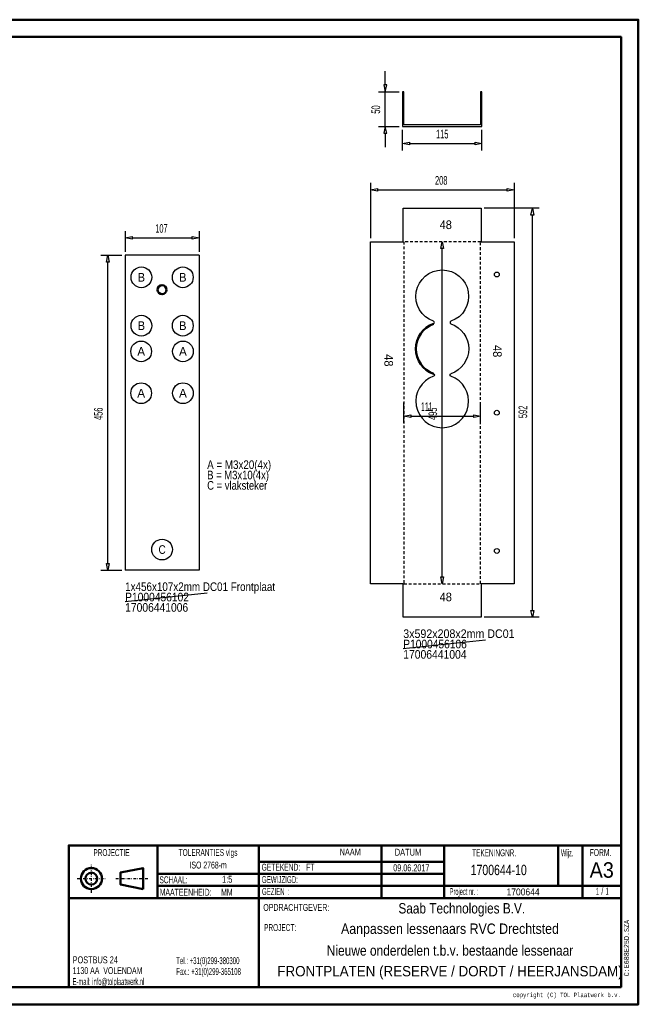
# Model space of a CAD drawing. Extents: x -16476 to -14436, y 5163 to 6588.
# Tile 3 of 3: x -15332 to -14436, y 5163 to 6588. Entities that reach past the tile are written whole.
import ezdxf
from ezdxf.enums import TextEntityAlignment as Align

# ---------------------------------------------------------------- set-up
doc = ezdxf.new("R2010")
doc.units = 0
doc.header["$MEASUREMENT"] = 0
doc.linetypes.add('DASHDOT', pattern=[8.5, 4, -2, 0.5, -2])
doc.linetypes.add('HIDDEN', pattern=[7, 4, -3])
doc.layers.get('0').update_dxf_attribs({"linetype": 'CONTINUOUS'})
for name, color, linetype in [('DIM49', 4, 'CONTINUOUS'), ('LE_GREEN', 3, 'CONTINUOUS'), ('LE_HIDDEN', 7, 'CONTINUOUS'), ('LE_MIDDLE', 7, 'CONTINUOUS'), ('TXT_ALL', 7, 'CONTINUOUS'), ('TXT_DIM49', 2, 'CONTINUOUS')]:
    doc.layers.add(name, color=color, linetype=linetype)
doc.layers.add('LE_ALL', color=7, linetype='CONTINUOUS', lineweight=50)
doc.styles.add('MONOTXT', font='monotxt.shx')

# ---------------------------------------------------------------- blocks, each defined once
blk = doc.blocks.new('_D11', base_point=(-15179, 6247))
at = {"layer": 'DIM49', "color": 1}
for p, q in [((-15179, 6282), (-15179, 6252)), ((-15179, 6272), (-15169, 6274)), ((-15169, 6270), (-15179, 6272)), ((-15169, 6274), (-15169, 6270)), ((-15169, 6272), (-15082, 6272)), ((-15082, 6270), (-15082, 6274)), ((-15082, 6274), (-15072, 6272)), ((-15072, 6272), (-15082, 6270)), ((-15072, 6282), (-15072, 6252))]:
    blk.add_line(p, q, dxfattribs=at)
at = {"layer": 'TXT_DIM49', "width": 0.557}
blk.add_text('107', height=12.5, dxfattribs=at).set_placement((-15135.3, 6279.5))
blk = doc.blocks.new('_D12', base_point=(-15179, 5791))
at = {"layer": 'DIM49', "color": 1}
for p, q in [((-15214, 6247), (-15184, 6247)), ((-15206, 6237), (-15204, 6247)), ((-15204, 6247), (-15202, 6237)), ((-15202, 6237), (-15206, 6237)), ((-15204, 5801), (-15204, 6237)), ((-15204, 5791), (-15206, 5801)), ((-15206, 5801), (-15202, 5801)), ((-15202, 5801), (-15204, 5791)), ((-15214, 5791), (-15184, 5791))]:
    blk.add_line(p, q, dxfattribs=at)
at = {"layer": 'TXT_DIM49', "width": 0.596}
blk.add_text('456', height=12.5, rotation=90, dxfattribs=at).set_placement((-15211.5, 6008.5))
blk = doc.blocks.new('_D18', base_point=(-14823.7, 6266.5))
at = {"layer": 'DIM49', "color": 1}
for p, q in [((-14823.7, 6351.5), (-14823.7, 6271.5)), ((-14823.7, 6341.5), (-14813.7, 6343.5)), ((-14813.7, 6339.5), (-14823.7, 6341.5)), ((-14813.7, 6343.5), (-14813.7, 6339.5)), ((-14813.7, 6341.5), (-14625.7, 6341.5)), ((-14625.7, 6339.5), (-14625.7, 6343.5)), ((-14625.7, 6343.5), (-14615.7, 6341.5)), ((-14615.7, 6341.5), (-14625.7, 6339.5)), ((-14615.7, 6351.5), (-14615.7, 6271.5))]:
    blk.add_line(p, q, dxfattribs=at)
at = {"layer": 'TXT_DIM49', "width": 0.596}
blk.add_text('208', height=12.5, dxfattribs=at).set_placement((-14730.2, 6349))
blk = doc.blocks.new('_D19', base_point=(-14664.2, 5723))
at = {"layer": 'DIM49', "color": 1}
for p, q in [((-14579.2, 6315), (-14659.2, 6315)), ((-14591.2, 6305), (-14589.2, 6315)), ((-14589.2, 6315), (-14587.2, 6305)), ((-14587.2, 6305), (-14591.2, 6305)), ((-14589.2, 5733), (-14589.2, 6305)), ((-14589.2, 5723), (-14591.2, 5733)), ((-14591.2, 5733), (-14587.2, 5733)), ((-14587.2, 5733), (-14589.2, 5723)), ((-14579.2, 5723), (-14659.2, 5723))]:
    blk.add_line(p, q, dxfattribs=at)
at = {"layer": 'TXT_DIM49', "width": 0.596}
blk.add_text('592', height=12.5, rotation=90, dxfattribs=at).set_placement((-14596.7, 6011.2))
blk = doc.blocks.new('_D20', base_point=(-14719.7, 5771.5))
at = {"layer": 'DIM49', "color": 1}
for p, q in [((-14721.7, 6256.5), (-14719.7, 6266.5)), ((-14717.7, 6256.5), (-14721.7, 6256.5)), ((-14719.7, 6266.5), (-14717.7, 6256.5)), ((-14719.7, 5781.5), (-14719.7, 6256.5)), ((-14719.7, 5771.5), (-14721.7, 5781.5)), ((-14721.7, 5781.5), (-14717.7, 5781.5)), ((-14717.7, 5781.5), (-14719.7, 5771.5))]:
    blk.add_line(p, q, dxfattribs=at)
at = {"layer": 'TXT_DIM49', "width": 0.596}
blk.add_text('495', height=12.5, rotation=90, dxfattribs=at).set_placement((-14727.2, 6008.5))
blk = doc.blocks.new('_D21', base_point=(-14775.2, 6039))
at = {"layer": 'DIM49', "color": 1}
for p, q in [((-14775.2, 6004), (-14775.2, 6034)), ((-14664.2, 6004), (-14664.2, 6034)), ((-14775.2, 6014), (-14765.2, 6016)), ((-14765.2, 6012), (-14775.2, 6014)), ((-14765.2, 6016), (-14765.2, 6012)), ((-14765.2, 6014), (-14674.2, 6014)), ((-14674.2, 6012), (-14674.2, 6016)), ((-14674.2, 6016), (-14664.2, 6014)), ((-14664.2, 6014), (-14674.2, 6012))]:
    blk.add_line(p, q, dxfattribs=at)
at = {"layer": 'TXT_DIM49', "width": 0.479}
blk.add_text('111', height=12.5, dxfattribs=at).set_placement((-14750.5, 6021.5))
blk = doc.blocks.new('_D22', base_point=(-14777.2, 6433.5))
at = {"layer": 'DIM49', "color": 1}
for p, q in [((-14777.2, 6398.5), (-14777.2, 6428.5)), ((-14662.2, 6398.5), (-14662.2, 6428.5)), ((-14777.2, 6408.5), (-14767.2, 6410.5)), ((-14767.2, 6406.5), (-14777.2, 6408.5)), ((-14767.2, 6410.5), (-14767.2, 6406.5)), ((-14767.2, 6408.5), (-14672.2, 6408.5)), ((-14672.2, 6406.5), (-14672.2, 6410.5)), ((-14672.2, 6410.5), (-14662.2, 6408.5)), ((-14662.2, 6408.5), (-14672.2, 6406.5))]:
    blk.add_line(p, q, dxfattribs=at)
at = {"layer": 'TXT_DIM49', "width": 0.518}
blk.add_text('115', height=12.5, rotation=360, dxfattribs=at).set_placement((-14728.8, 6416))
blk = doc.blocks.new('_D23', base_point=(-14777.2, 6433.5))
at = {"layer": 'DIM49', "color": 1}
for p, q in [((-14802.2, 6493.5), (-14802.2, 6513.5)), ((-14800.2, 6493.5), (-14804.2, 6493.5)), ((-14804.2, 6493.5), (-14802.2, 6483.5)), ((-14802.2, 6483.5), (-14800.2, 6493.5)), ((-14812.2, 6483.5), (-14782.2, 6483.5)), ((-14802.2, 6433.5), (-14802.2, 6483.5)), ((-14812.2, 6433.5), (-14782.2, 6433.5)), ((-14802.2, 6433.5), (-14804.2, 6423.5)), ((-14800.2, 6423.5), (-14802.2, 6433.5)), ((-14804.2, 6423.5), (-14800.2, 6423.5)), ((-14802.2, 6423.5), (-14802.2, 6403.5))]:
    blk.add_line(p, q, dxfattribs=at)
at = {"layer": 'TXT_DIM49', "width": 0.596}
blk.add_text('50', height=12.5, rotation=90, dxfattribs=at).set_placement((-14809.7, 6451.8))

msp = doc.modelspace()

# ---------------------------------------------------------------- linework, layer by layer
for p, q in [((-14775.2, 6483.5), (-14777.2, 6483.5)), ((-15179, 5746), (-15060.1, 5758.5)), ((-14776.2, 5678), (-14657.3, 5690.3))]:
    msp.add_line(p, q)
for points in [[(-14777.2, 6483.5), (-14777.2, 6433.5), (-14662.2, 6433.5)], [(-14664.2, 6483.5), (-14664.2, 6435.5), (-14775.2, 6435.5), (-14775.2, 6483.5)], [(-14662.2, 6433.5), (-14662.2, 6483.5), (-14664.2, 6483.5)]]:
    msp.add_lwpolyline(points)
at = {"layer": 'LE_ALL', "color": 10}
for p, q in [((-15132.3, 5392.8), (-15132.3, 5316.7)), ((-14985.5, 5392.8), (-14985.5, 5187.8)), ((-14807.8, 5392.8), (-14807.8, 5316.7)), ((-14716.8, 5392.8), (-14716.8, 5316.7)), ((-14551.6, 5392.8), (-14551.6, 5334.2)), ((-14516.6, 5392.8), (-14516.6, 5316.7)), ((-14460.7, 5316.7), (-15260.7, 5316.7))]:
    msp.add_line(p, q, dxfattribs=at)
at = {"layer": 'LE_ALL', "color": 1}
for p, q in [((-14716.8, 5369.2), (-14985.5, 5369.2)), ((-14716.8, 5334.2), (-15132.3, 5334.2))]:
    msp.add_line(p, q, dxfattribs=at)
at = {"layer": 'LE_ALL', "color": 10}
for points in [[(-16475.7, 5162.8), (-14435.7, 5162.8), (-14435.7, 6587.8), (-16475.7, 6587.8), (-16475.7, 5162.8)], [(-16450.7, 5187.8), (-14460.7, 5187.8), (-14460.7, 6562.8), (-16450.7, 6562.8), (-16450.7, 5187.8)], [(-14460.7, 5392.8), (-15260.7, 5392.8), (-15260.7, 5187.8)], [(-15153.1, 5329.7), (-15185.8, 5336.3), (-15185.8, 5353.4), (-15153.1, 5360), (-15153.1, 5329.7)], [(-14460.7, 5334.2), (-14716.8, 5334.2)]]:
    msp.add_lwpolyline(points, dxfattribs=at)
at = {"layer": 'LE_ALL', "color": 1}
msp.add_lwpolyline([(-14716.8, 5351.7), (-14985.5, 5351.7), (-15132.3, 5351.7)], dxfattribs=at)
at = {"layer": 'LE_ALL', "color": 8}
msp.add_circle((-15125.5, 6197), 6.5, dxfattribs=at)
at = {"layer": 'LE_ALL', "color": 10}
for radius in [15.2, 8.57]:
    msp.add_circle((-15227.9, 5344.8), radius, dxfattribs=at)
at = {"layer": 'LE_ALL', "color": 3}
msp.add_arc((-14719.7, 6111.5), 38.2, 109.2482, -109.2482, dxfattribs=at)
at = {"layer": 'LE_GREEN'}
for p, q in [((-15072, 6247), (-15179, 6247)), ((-15179, 6247), (-15179, 5791)), ((-15072, 6247), (-15072, 5791)), ((-15072, 5791), (-15179, 5791))]:
    msp.add_line(p, q, dxfattribs=at)
msp.add_lwpolyline([(-14823.7, 5771.5), (-14823.7, 6266.5), (-14776.2, 6266.5), (-14776.2, 6315), (-14663.2, 6315), (-14663.2, 6266.5), (-14615.7, 6266.5), (-14615.7, 5771.5), (-14663.2, 5771.5), (-14663.2, 5723), (-14776.2, 5723), (-14776.2, 5771.5), (-14823.7, 5771.5)], dxfattribs=at)
for points in [[(-14732.3, 6147.7, 0.71003), (-14732.3, 6151.4, -5.897269), (-14707.1, 6151.4, 0.71003), (-14707.1, 6147.7, -0.71003), (-14707.1, 6075.4)], [(-14732.3, 6075.4, -0.71003), (-14732.3, 6071.7, 5.897269), (-14707.1, 6071.7, -0.71003), (-14707.1, 6075.4)]]:
    msp.add_lwpolyline(points, format="xyb", dxfattribs=at)
for centre, radius in [((-15155.5, 6215), 15), ((-15095.5, 6215), 15), ((-14640.7, 6219), 3.5), ((-15155.5, 6145), 15), ((-15095.5, 6145), 15), ((-15155.8, 6107.8), 15), ((-15095.3, 6107.8), 15), ((-15155.8, 6047.3), 15), ((-15095.3, 6047.3), 15), ((-14640.7, 6019), 3.5), ((-15125.5, 5821), 15), ((-14640.7, 5819), 3.5)]:
    msp.add_circle(centre, radius, dxfattribs=at)
at = {"layer": 'LE_HIDDEN', "color": 1, "linetype": 'HIDDEN'}
msp.add_lwpolyline([(-14775.2, 6266.5), (-14775.2, 5771.5), (-14664.2, 5771.5), (-14664.2, 6266.5), (-14775.2, 6266.5)], dxfattribs=at)
at = {"layer": 'LE_MIDDLE', "color": 1, "linetype": 'DASHDOT'}
for p, q in [((-15227.9, 5324.4), (-15227.9, 5365.3)), ((-15248.3, 5344.8), (-15207.5, 5344.8)), ((-15192.6, 5344.8), (-15146.2, 5344.8))]:
    msp.add_line(p, q, dxfattribs=at)

# ---------------------------------------------------------------- block references
at = {"layer": 'DIM49'}
for name, p in [('_D23', (-14777.2, 6433.5)), ('_D22', (-14777.2, 6433.5)), ('_D18', (-14823.7, 6266.5)), ('_D19', (-14664.2, 5723)), ('_D11', (-15179, 6247)), ('_D20', (-14719.7, 5771.5)), ('_D12', (-15179, 5791)), ('_D21', (-14775.2, 6039))]:
    msp.add_blockref(name, p, dxfattribs=at)

# ---------------------------------------------------------------- texts
at = {"layer": 'TXT_ALL', "color": 4, "width": 0.961}
for p in [(-14705.7, 6284.8), (-14705.7, 5746.1)]:
    msp.add_text('48', height=12.5, dxfattribs=at).set_placement(p, align=Align.RIGHT)
at = {"layer": 'TXT_ALL', "color": 4}
for s, width, p in [('B', 0.961, (-15155.5, 6215)), ('B', 0.961, (-15095.5, 6215)), ('B', 0.961, (-15155.5, 6145)), ('B', 0.961, (-15095.5, 6145)), ('A', 1.008, (-15155.8, 6107.8)), ('A', 1.008, (-15095.3, 6107.8)), ('A', 1.008, (-15155.8, 6047.3)), ('A', 1.008, (-15095.3, 6047.3)), ('C', 0.867, (-15125.5, 5821))]:
    msp.add_text(s, height=12.5, dxfattribs=dict(at, width=width)).set_placement(p, align=Align.MIDDLE_CENTER)
at = {"layer": 'TXT_ALL', "color": 4, "width": 0.961}
for p in [(-14646.1, 6099.2), (-14803.5, 6085.9)]:
    msp.add_text('48', height=12.5, rotation=269.9998, dxfattribs=at).set_placement(p, align=Align.RIGHT)
at = {"layer": 'TXT_ALL', "color": 4}
for s, width, p in [('A = M3x20(4x)', 0.849, (-15060.2, 5937.6)), ('B = M3x10(4x)', 0.82, (-15060.2, 5922.6)), ('C = vlaksteker', 0.819, (-15060.2, 5907.6)), ('1x456x107x2mm DC01 Frontplaat', 0.853, (-15179, 5761)), ('P1000456102', 0.888, (-15179, 5746)), ('17006441006', 0.893, (-15179, 5731)), ('3x592x208x2mm DC01', 0.923, (-14776.2, 5693)), ('P1000456106', 0.884, (-14776.2, 5678)), ('17006441004', 0.897, (-14776.2, 5663))]:
    msp.add_text(s, height=12.5, dxfattribs=dict(at, width=width)).set_placement(p)
at = {"layer": 'TXT_ALL', "color": 6}
for s, width, p in [('PROJECTIE', 0.557, (-15198.7, 5377.4)), ('TOLERANTIES vlgs', 0.566, (-15058.9, 5377.6)), ('ISO 2768-m', 0.597, (-15058.8, 5359.4))]:
    msp.add_text(s, height=10, dxfattribs=dict(at, width=width)).set_placement(p, align=Align.CENTER)
for s, width, p in [('NAAM', 0.691, (-14868.2, 5378.3)), ('DATUM', 0.675, (-14788.5, 5378)), ('TEKENINGNR.', 0.558, (-14676.4, 5377.1)), ('Wijz.', 0.5, (-14547.8, 5377.1)), ('FORM.', 0.584, (-14506.2, 5377.5)), ('GETEKEND:', 0.58, (-14981.4, 5356.3)), ('SCHAAL:', 0.569, (-15129.3, 5338)), ('GEWIJZIGD:', 0.536, (-14981, 5338.4)), ('MAATEENHEID:     MM', 0.599, (-15129, 5320.1)), ('GEZIEN  :', 0.526, (-14980.8, 5321.1)), ('Project nr. :', 0.49, (-14708.9, 5321)), ('OPDRACHTGEVER:', 0.609, (-14978.9, 5298.1)), ('PROJECT:', 0.562, (-14977.7, 5268.9))]:
    msp.add_text(s, height=10, dxfattribs=dict(at, width=width)).set_placement(p)
at = {"layer": 'TXT_ALL', "color": 5}
for s, width, p in [('FT', 0.581, (-14916.7, 5356.5)), ('1:5', 0.797, (-15038.6, 5338.8)), ('1700644', 0.92, (-14626.6, 5320.5)), ('1', 0.449, (-14482.9, 5321.5))]:
    msp.add_text(s, height=10, dxfattribs=dict(at, width=width)).set_placement(p)
for s, height, width, p in [('09.06.2017', 10, 0.687, (-14764.5, 5355.4)), ('1700644-10', 15, 0.759, (-14637.9, 5349.8)), ('/', 10, 0.654, (-14487.9, 5321.5)), ('Saab Technologies B.V.', 15, 0.853, (-14691.4, 5294.3)), ('Aanpassen lessenaars RVC Drechtsted', 15, 0.893, (-14708.5, 5264.8)), ('Nieuwe onderdelen t.b.v. bestaande lessenaar', 15, 0.863, (-14708.5, 5233.2)), ('FRONTPLATEN (RESERVE / DORDT / HEERJANSDAM)', 15, 0.965, (-14708.5, 5203.3))]:
    msp.add_text(s, height=height, dxfattribs=dict(at, width=width)).set_placement(p, align=Align.CENTER)
at = {"layer": 'TXT_ALL', "color": 5, "width": 0.953}
msp.add_text('A3', height=22.5, dxfattribs=at).set_placement((-14488.7, 5368.5), align=Align.TOP_CENTER)
at = {"layer": 'TXT_ALL', "color": 5, "width": 0.449}
msp.add_text('1', height=10, dxfattribs=at).set_placement((-14492.9, 5321.5), align=Align.RIGHT)
at = {"layer": 'TXT_ALL', "color": 1, "style": 'MONOTXT', "width": 0.812}
msp.add_text('C:E688E25D.SZA', height=7.5, rotation=90.0002, dxfattribs=at).set_placement((-14449.1, 5203.4))
at = {"layer": 'TXT_ALL', "color": 6}
for s, width, p in [('POSTBUS 24', 0.634, (-15255, 5227.2)), ('Tel.: +31(0)299-380300', 0.523, (-15105, 5226)), ('1130 AA  VOLENDAM', 0.604, (-15255, 5211.6)), ('Fax.: +31(0)299-365108', 0.521, (-15105, 5210.3)), ('E-mail: info@tolplaatwerk.nl', 0.5, (-15255, 5195.7))]:
    msp.add_text(s, height=10, dxfattribs=dict(at, width=width)).set_placement(p, align=Align.MIDDLE_LEFT)
at = {"layer": 'TXT_ALL', "color": 6, "style": 'MONOTXT', "width": 0.75}
msp.add_text('copyright (C) TOL Plaatwerk b.v.', height=6.5, dxfattribs=at).set_placement((-14461, 5179.7), align=Align.TOP_RIGHT)

doc.saveas('drawing.dxf')
